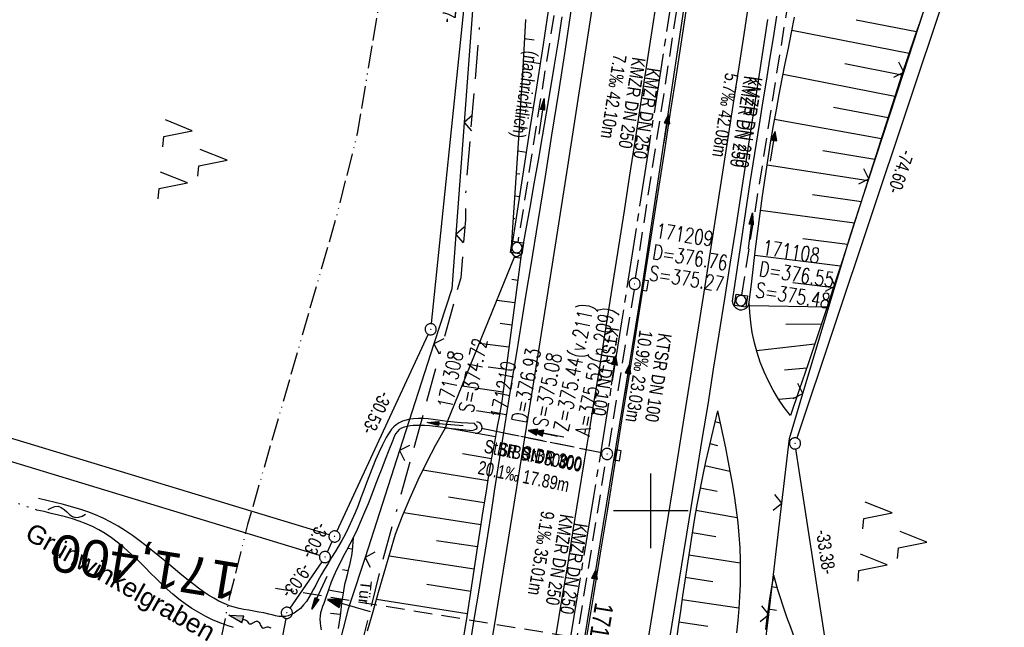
# Model space of a CAD drawing. Extents: x 509531 to 509917, y 454649 to 455599.
# Tile 5 of 26: x 509616 to 509747, y 454784 to 454866. Entities that reach past the tile are written whole.
import ezdxf
from ezdxf.enums import TextEntityAlignment as Align

# ---------------------------------------------------------------- set-up
doc = ezdxf.new("R2010")
doc.units = 0
doc.header["$LTSCALE"] = 10
doc.header["$MEASUREMENT"] = 0
for name, pattern in [('ACAD_ISO13W100', [36, 12, -3, 12, -3, 0, -3, 0, -3]), ('ACAD_ISO16W100', [73, 15, -6.5, 15, -6.5, 15, -7, 1, -7]), ('ACHSE', [5.5, 4, -0.5, 0.5, -0.5]), ('AUSGEZOGEN', [0]), ('LT00', [0]), ('LT12', [0.4, 0.3, -0.1]), ('LT17', [0.15, 0.1, -0.05]), ('PUNKTX2_STR', [0.6, 0.1, -0.5]), ('STRICHLINIE2', [0.375, 0.25, -0.125])]:
    doc.linetypes.add(name, pattern=pattern)
doc.layers.get('0').update_dxf_attribs({"linetype": 'LT00'})
for name, color, linetype in [('--EK_FBR', 1, 'LT00'), ('--EK_Halt-Pfeil', 4, 'LT00'), ('--EK_Haltung', 7, 'STRICHLINIE2'), ('--EK_Haltung-Text', 140, 'LT00'), ('--EK_Schacht-Text', 5, 'LT00'), ('--EK_ST-93-1', 30, 'LT17'), ('--EL_DFK_AB_L', 21, 'LT00'), ('--EL_DFK_AB_P', 7, 'LT00'), ('--EL_Halt-Pfeil', 4, 'LT00'), ('--EL_Haltung', 182, 'STRICHLINIE2'), ('--EL_Haltung-Text', 182, 'LT00'), ('--FLIEßRICHTPFEIL', 180, 'Continuous'), ('--WASSER_NUTZUNG', 180, 'Continuous'), ('-AX-093', 35, 'ACHSE'), ('-ST-93-1', 250, 'LT00'), ('ABSTAND', 8, 'LT00'), ('BAB-KABEL', 220, 'ACAD_ISO16W100'), ('DFK_AB_L', 21, 'LT00'), ('DFK_AB_P', 7, 'LT00'), ('DFK_KATASTER', 250, 'LT00'), ('DFK_NUTZUNG', 250, 'LT00'), ('DFK_NUTZUNGSGRENZE', 70, 'PUNKTX2_STR'), ('DL', 182, 'LT12'), ('DL_PFEIL', 201, 'LT00'), ('DL_TEXT', 182, 'LT00'), ('GASLTG', 250, 'ACAD_ISO13W100'), ('GEWÄSSERNAME', 255, 'Continuous'), ('PFEIL', 140, 'AUSGEZOGEN'), ('TOR_TEXT_A', 11, 'Continuous'), ('V116_AFBR_BAB', 250, 'LT00'), ('V116_BOESCH', 250, 'LT00'), ('V116_BOSCHUNG', 250, 'LT00'), ('V116_GRABEN', 250, 'LT00'), ('V116_H_BORD', 8, 'LT00'), ('V116_KA_MULD', 182, 'LT00'), ('V116_KA_PRUF', 182, 'LT00'), ('V116_LD_MARK', 250, 'LT00'), ('V116_RASTER', 250, 'LT00'), ('V116_SINKK', 182, 'LT00'), ('V116_TOR', 10, 'LT00'), ('V116_UK_DURCH', 182, 'LT00'), ('V116_ZAUN', 40, 'LT00')]:
    doc.layers.add(name, color=color, linetype=linetype)
doc.styles.add('Beschrift', font='ARIAL.TTF')
doc.styles.add('Haltungsbeschriftung', font='ARIAL.TTF', dxfattribs={"width": 0.75})
doc.styles.add('schachtbeschriftung', font='romans.shx', dxfattribs={"width": 0.75, "height": 2})
doc.styles.get("Standard").update_dxf_attribs({"font": 'ARIAL.TTF'})

# ---------------------------------------------------------------- blocks, each defined once
blk = doc.blocks.new('SYMB0003')
at = {"color": 0, "linetype": 'ByBlock'}
for p, q in [((-0.015712, 0), (0.010166, 0.012015)), ((0, -0.021257), (-0.015712, 0)), ((0.010166, 0.012015), (0, -0.021257))]:
    blk.add_line(p, q, dxfattribs=at)
for points in [[(-0.031395, 0.499013), (-0.093691, 0.491144), (-0.154509, 0.475528), (-0.21289, 0.452414), (-0.267913, 0.422164), (-0.318712, 0.385257), (-0.364484, 0.342274), (-0.404509, 0.293893), (-0.438154, 0.240877), (-0.464888, 0.184062), (-0.484292, 0.124345), (-0.496058, 0.062667), (-0.5, 0)], [(-0.5, 0), (-0.496058, -0.062667), (-0.484292, -0.124345), (-0.464888, -0.184062), (-0.438154, -0.240877), (-0.404509, -0.293893), (-0.364485, -0.342274), (-0.318712, -0.385257), (-0.267914, -0.422164), (-0.21289, -0.452414), (-0.154509, -0.475529), (-0.093691, -0.491144), (-0.031395, -0.499014), (0.031395, -0.499014)], [(0.5, 0), (0.496057, 0.062667), (0.484292, 0.124345), (0.464888, 0.184062), (0.438153, 0.240877), (0.404509, 0.293893), (0.364484, 0.342274), (0.318712, 0.385257), (0.267913, 0.422164), (0.21289, 0.452414), (0.154509, 0.475528), (0.093691, 0.491144), (0.031395, 0.499013), (-0.031395, 0.499013)], [(0.031395, -0.499014), (0.093691, -0.491144), (0.154509, -0.475529), (0.21289, -0.452414), (0.267914, -0.422164), (0.318712, -0.385257), (0.364485, -0.342274), (0.404509, -0.293893), (0.438154, -0.240877), (0.464889, -0.184062), (0.484292, -0.124345), (0.496058, -0.062667), (0.5, 0)]]:
    blk.add_lwpolyline(points, dxfattribs=at)
blk = doc.blocks.new('SYMB7251')
at = {"color": 0, "linetype": 'ByBlock'}
for points in [[(-0.25, 0), (-0.208333, 0.028889), (-0.166667, 0.051111), (-0.125, 0.06), (-0.083333, 0.051111), (-0.041667, 0.028889), (0, 0)], [(0, 0), (0.041667, -0.028889), (0.083333, -0.051111), (0.125, -0.06), (0.166667, -0.051111), (0.208333, -0.028889), (0.25, 0)]]:
    blk.add_lwpolyline(points, dxfattribs=at)
blk = doc.blocks.new('SYMB7221')
at = {"color": 0, "linetype": 'ByBlock'}
for p, q in [((0, 0.435), (-0.11, 0.065)), ((0.11, 0.065), (0, 0.435)), ((0.25, 0.065), (0.11, 0.065)), ((-0.35, -0.065), (-0.46, -0.435)), ((0.35, -0.065), (0.24, -0.435))]:
    blk.add_line(p, q, dxfattribs=at)
for points in [[(-0.1, -0.435), (-0.24, -0.435), (-0.35, -0.065)], [(0.6, -0.435), (0.46, -0.435), (0.35, -0.065)]]:
    blk.add_lwpolyline(points, dxfattribs=at)
blk = doc.blocks.new('Pfreil3')
at = {"layer": 'PFEIL'}
blk.add_hatch(color=256, dxfattribs=at).paths.add_polyline_path([(-1.55, 0.27), (-1.55, -0.27), (0, 0)])
for p, q in [((-1.55, 0), (-4.83, 0)), ((-1.55, -0.27), (-1.55, 0.27)), ((-1.55, 0.27), (0, 0)), ((0, 0), (-1.55, -0.27))]:
    blk.add_line(p, q, dxfattribs=at)
blk = doc.blocks.new('SYMB0652')
at = {"color": 0, "linetype": 'ByBlock'}
blk.add_lwpolyline([(-0.15, -0.075), (0.15, -0.075), (0.15, 0.075), (-0.15, 0.075), (-0.15, -0.075)], dxfattribs=at)
blk = doc.blocks.new('SYMB1107')
at = {"color": 0, "linetype": 'ByBlock'}
for points in [[(-0.2, 0), (-0.196157, 0.039018), (-0.184776, 0.076537), (-0.166294, 0.111114), (-0.141421, 0.141421), (-0.111114, 0.166294), (-0.076537, 0.184776), (-0.039018, 0.196157), (0, 0.2)], [(0, 0.2), (0.039018, 0.196157), (0.076537, 0.184776), (0.111114, 0.166294), (0.141421, 0.141421), (0.166294, 0.111114), (0.184776, 0.076537), (0.196157, 0.039018), (0.2, 0)]]:
    blk.add_lwpolyline(points, dxfattribs=at)
blk = doc.blocks.new('SYMB0070')
at = {"color": 0, "linetype": 'ByBlock'}
for p, q in [((-0.5, 0), (0.2, 0)), ((0.5, 0), (0.2, 0.1)), ((0.2, 0.1), (0.2, 0)), ((0.468, 0), (0.21, 0.086)), ((0.21, 0.086), (0.21, -0.086)), ((0.21, -0.086), (0.468, 0)), ((0.22, -0.072), (0.437, 0)), ((0.23, -0.058), (0.405, 0)), ((0.24, -0.045), (0.374, 0)), ((0.342, 0), (0.25, 0.031)), ((0.25, 0.031), (0.25, -0.031)), ((0.25, -0.031), (0.342, 0)), ((0.26, -0.017), (0.31, 0)), ((0.27, -0.003), (0.279, 0))]:
    blk.add_line(p, q, dxfattribs=at)
for points in [[(0.2, 0), (0.2, -0.1), (0.5, 0)], [(0.437, 0), (0.22, 0.072), (0.22, -0.072)], [(0.405, 0), (0.23, 0.058), (0.23, -0.058)], [(0.374, 0), (0.24, 0.045), (0.24, -0.045)], [(0.31, 0), (0.26, 0.017), (0.26, -0.017)], [(0.279, 0), (0.27, 0.003), (0.27, -0.003)]]:
    blk.add_lwpolyline(points, dxfattribs=at)
blk = doc.blocks.new('SYMB1210')
at = {"color": 0, "linetype": 'ByBlock'}
blk.add_line((0.018815, -0.179014), (0.055623, -0.17119), dxfattribs=at)
for points in [[(-0.2, -0.2), (-0.2, 0.2), (0.2, 0.2), (0.2, -0.2), (-0.2, -0.2)], [(0.018815, 0.179014), (-0.018815, 0.179014), (-0.055623, 0.17119), (-0.09, 0.155885), (-0.120444, 0.133766), (-0.145623, 0.105801), (-0.164438, 0.073213), (-0.176067, 0.037424), (-0.18, 0)], [(-0.18, 0), (-0.176067, -0.037424), (-0.164438, -0.073213), (-0.145623, -0.105801), (-0.120444, -0.133766), (-0.09, -0.155885), (-0.055623, -0.17119), (-0.018815, -0.179014), (0.018815, -0.179014)], [(0.18, 0), (0.176067, 0.037424), (0.164438, 0.073213), (0.145623, 0.105801), (0.120444, 0.133766), (0.09, 0.155885), (0.055623, 0.17119), (0.018815, 0.179014)], [(0.055623, -0.17119), (0.09, -0.155885), (0.120444, -0.133766), (0.145623, -0.105801), (0.164438, -0.073213), (0.176067, -0.037424), (0.18, 0)]]:
    blk.add_lwpolyline(points, dxfattribs=at)
blk = doc.blocks.new('SYMB0024')
at = {"color": 0, "linetype": 'ByBlock'}
for p, q in [((-0.5, 0.5), (0, 0)), ((0, 0), (0.5, 0.5))]:
    blk.add_line(p, q, dxfattribs=at)
blk = doc.blocks.new('FLIEßRICHTPFEIL')
at = {"layer": '--FLIEßRICHTPFEIL'}
blk.add_hatch(color=256, dxfattribs=at).paths.add_polyline_path([(-1.95, 0.4875), (-1.95, -0.4875), (0, 0)])
for p, q in [((-1.95, 0.4875), (-1.95, -0.4875)), ((-1.95, 0.4875), (0, 0)), ((0, 0), (-1.95, -0.4875))]:
    blk.add_line(p, q, dxfattribs=at)
at = {"layer": '--FLIEßRICHTPFEIL', "start_tangent": (-1, 0), "end_tangent": (-1, 0)}
blk.add_spline([(-1.95, 0), (-2.4375, 0), (-2.925, 0.325), (-3.4125, 0), (-3.9, -0.325), (-4.3875, 0), (-4.875, 0.325), (-5.3625, 0), (-5.85, 0)], degree=3, dxfattribs=at)

msp = doc.modelspace()

# ---------------------------------------------------------------- linework, layer by layer
at = {"layer": '--EK_FBR', "color": 2}
for points in [[(509701.01, 454869.97), (509699.82, 454862.17), (509698.63, 454854.37), (509697.9, 454849.6), (509697.17, 454844.84), (509696.43, 454840.08), (509695.69, 454835.31), (509694.94, 454830.55), (509694.31, 454826.57), (509693.67, 454822.6), (509693.03, 454818.62), (509692.39, 454814.64), (509691.74, 454810.66), (509691.1, 454806.69), (509690.34, 454802.03), (509689.59, 454797.38), (509688.84, 454792.72), (509688.08, 454788.07), (509687.31, 454783.42)], [(509704.8, 454867.64), (509704.09, 454862.94), (509703.37, 454858.24), (509702.65, 454853.54), (509701.73, 454847.6), (509700.81, 454841.67), (509699.87, 454835.73), (509698.94, 454829.8), (509697.99, 454823.87), (509697.04, 454817.94), (509696.09, 454812.01), (509695.14, 454806.07), (509694.19, 454800.21), (509693.24, 454794.35), (509692.29, 454788.49), (509691.32, 454782.64)]]:
    msp.add_lwpolyline(points, dxfattribs=at)
at = {"layer": '--EK_FBR'}
for points in [[(509675.88, 454782.33), (509676.44, 454785.74), (509676.99, 454789.11), (509677.53, 454792.49), (509678.06, 454795.86), (509678.59, 454799.24), (509679.12, 454802.61), (509679.65, 454805.99), (509680.18, 454809.36), (509680.81, 454813.28), (509681.44, 454817.2), (509682.08, 454821.11), (509682.72, 454825.03), (509683.35, 454828.95), (509683.99, 454832.86), (509684.93, 454838.63), (509685.86, 454844.4), (509686.78, 454850.17), (509687.69, 454855.95), (509688.58, 454861.67), (509689.46, 454867.39)], [(509715.6, 454865.63), (509714.88, 454860.96), (509714.17, 454856.29), (509713.45, 454851.61), (509712.74, 454846.95), (509712.02, 454842.29), (509711.3, 454837.63), (509710.58, 454832.97), (509709.85, 454828.31), (509709.11, 454823.61), (509708.35, 454818.91), (509707.6, 454814.21), (509706.84, 454809.51), (509706.08, 454804.81), (509705.1, 454798.79), (509704.12, 454792.78), (509703.13, 454786.76), (509702.14, 454780.74)]]:
    msp.add_lwpolyline(points, dxfattribs=at)
at = {"layer": '--EK_Haltung', "color": 81}
msp.add_line((509688.2, 454873.6), (509682.22, 454835.9), dxfattribs=at)
at = {"layer": '--EK_Haltung'}
for p, q in [((509697.95, 454831.06), (509704.14, 454871.18)), ((509712.17, 454828.82), (509718.52, 454868.9)), ((509697.76, 454829.58), (509694.33, 454808.32)), ((509693.42, 454807.74), (509677.35, 454810.98)), ((509688.66, 454773.77), (509694.03, 454806.85))]:
    msp.add_line(p, q, dxfattribs=at)
at = {"layer": '--EK_ST-93-1', "ltscale": 2.5}
msp.add_line((509689.28, 454783.16), (509649.8, 454789.62), dxfattribs=at)
at = {"layer": '--EL_DFK_AB_L'}
for p, q in [((509679.01, 454906.63), (509670.65, 454825)), ((509742.7, 454879.04), (509719.52, 454809.71)), ((509658.04, 454797.24), (509670.25, 454823.57)), ((509724.27, 454776.75), (509719.39, 454808.26)), ((509656.76, 454794.49), (509657.4, 454795.88)), ((509656.02, 454793.19), (509651.76, 454786.98)), ((509651.2, 454785.62), (509634.01, 454695.96))]:
    msp.add_line(p, q, dxfattribs=at)
at = {"layer": '--EL_Haltung'}
for p, q in [((509688.2, 454873.6), (509682.22, 454835.9)), ((509697.95, 454831.06), (509704.14, 454871.18)), ((509712.17, 454828.82), (509718.52, 454868.9)), ((509697.76, 454829.58), (509694.33, 454808.32)), ((509693.42, 454807.74), (509677.35, 454810.98)), ((509688.66, 454773.77), (509694.03, 454806.85))]:
    msp.add_line(p, q, dxfattribs=at)
at = {"layer": '-AX-093', "ltscale": 0.2}
msp.add_lwpolyline([(509703.31, 454871.95), (509699.73, 454848.59), (509696.08, 454825.25), (509692.34, 454801.91), (509688.52, 454778.59), (509684.63, 454755.28), (509680.66, 454731.99), (509676.6, 454708.71), (509672.47, 454685.44), (509668.76, 454664.91)], dxfattribs=at)
at = {"layer": 'BAB-KABEL', "ltscale": 0.03, "flags": 128}
msp.add_lwpolyline([(509744.43, 455587.15), (509744.88, 455574.42), (509745.02, 455570.73), (509745.41, 455559.94), (509746.46, 455539.74), (509746.86, 455517.32), (509747.25, 455499.24), (509747.25, 455483.3), (509746.99, 455479.09), (509746.07, 455473.11), (509741.72, 455446.59), (509735.26, 455405.83), (509727.75, 455362.59), (509727.09, 455349.48), (509725.64, 455318.87), (509724.57, 455296.05), (509722.06, 455252.91), (509719.95, 455223.63), (509716.98, 455184.52), (509714.99, 455143.77), (509710.81, 455095.31), (509707.54, 455064.12), (509704.45, 455036.72), (509702.1, 455030.39), (509690.68, 455027.12), (509685.78, 455001.29), (509698.68, 454988.55), (509687.3, 454943.02), (509685.24, 454936.13), (509682.28, 454911.56), (509678.85, 454889.21), (509677.03, 454864.13), (509675.21, 454842.29), (509675.21, 454838.88), (509674.58, 454831.13), (509663.94, 454792.59), (509656.04, 454760.97), (509649.8, 454731.91), (509645.39, 454711.52), (509640.68, 454673.99), (509632.77, 454668.85)], dxfattribs=at)
at = {"layer": 'DFK_AB_L'}
for p, q in [((509679.01, 454906.63), (509670.65, 454825)), ((509742.7, 454879.04), (509719.52, 454809.71)), ((509658.04, 454797.24), (509670.25, 454823.57)), ((509724.27, 454776.75), (509719.39, 454808.26)), ((509656.76, 454794.49), (509657.4, 454795.88)), ((509656.02, 454793.19), (509651.76, 454786.98)), ((509651.2, 454785.62), (509634.01, 454695.96))]:
    msp.add_line(p, q, dxfattribs=at)
at = {"layer": 'DFK_KATASTER'}
for p, q in [((509657, 454796.78), (509604.97, 454812.58)), ((509655.72, 454794.03), (509604.12, 454809.7))]:
    msp.add_line(p, q, dxfattribs=at)
at = {"layer": 'DFK_NUTZUNGSGRENZE', "ltscale": 0.2}
msp.add_line((509617.92, 454800.09), (509614.49, 454801.25), dxfattribs=at)
at = {"layer": 'DL'}
msp.add_line((509693.42, 454807.74), (509677.35, 454810.98), dxfattribs=at)
at = {"layer": 'GASLTG', "ltscale": 0.025, "flags": 128}
msp.add_lwpolyline([(509732.41, 455588.47), (509731.56, 455550.22), (509730.86, 455531.77), (509729.98, 455496.07), (509729.82, 455473.79), (509723.14, 455402.32), (509719.99, 455370.23), (509719.32, 455359.34), (509718.22, 455346.92), (509717.58, 455329.18), (509717.03, 455313.89), (509716.01, 455279.64), (509715.62, 455261.05), (509714.41, 455253.67), (509713.55, 455245.77), (509712.75, 455238.46), (509710.11, 455214.89), (509700.77, 455126.62), (509692.79, 455066.17), (509691.9, 455059.06), (509688.48, 455033.75), (509683.04, 454993.78), (509674.83, 454936.52), (509667.27, 454889.45), (509660.75, 454850.41), (509657.9, 454839.06), (509646.1, 454798.18), (509643.65, 454788.35), (509640.96, 454775.41), (509638.39, 454763.73), (509630.01, 454722.15), (509625.52, 454700.41), (509623.56, 454684.93), (509621.45, 454670.09)], dxfattribs=at)
at = {"layer": 'V116_AFBR_BAB', "color": 0}
for points in [[(509701.01, 454869.97), (509699.82, 454862.17), (509698.63, 454854.37), (509697.9, 454849.6), (509697.17, 454844.84), (509696.43, 454840.08), (509695.69, 454835.31), (509694.94, 454830.55), (509694.31, 454826.57), (509693.67, 454822.6), (509693.03, 454818.62), (509692.39, 454814.64), (509691.74, 454810.66), (509691.1, 454806.69), (509690.34, 454802.03), (509689.59, 454797.38), (509688.84, 454792.72), (509688.08, 454788.07), (509687.31, 454783.42)], [(509704.8, 454867.64), (509704.09, 454862.94), (509703.37, 454858.24), (509702.65, 454853.54), (509701.73, 454847.6), (509700.81, 454841.67), (509699.87, 454835.73), (509698.94, 454829.8), (509697.99, 454823.87), (509697.04, 454817.94), (509696.09, 454812.01), (509695.14, 454806.07), (509694.19, 454800.21), (509693.24, 454794.35), (509692.29, 454788.49), (509691.32, 454782.64)]]:
    msp.add_lwpolyline(points, dxfattribs=at)
at = {"layer": 'V116_AFBR_BAB'}
for points in [[(509675.88, 454782.33), (509676.44, 454785.74), (509676.99, 454789.11), (509677.53, 454792.49), (509678.06, 454795.86), (509678.59, 454799.24), (509679.12, 454802.61), (509679.65, 454805.99), (509680.18, 454809.36), (509680.81, 454813.28), (509681.44, 454817.2), (509682.08, 454821.11), (509682.72, 454825.03), (509683.35, 454828.95), (509683.99, 454832.86), (509684.93, 454838.63), (509685.86, 454844.4), (509686.78, 454850.17), (509687.69, 454855.95), (509688.58, 454861.67), (509689.46, 454867.39)], [(509715.6, 454865.63), (509714.88, 454860.96), (509714.17, 454856.29), (509713.45, 454851.61), (509712.74, 454846.95), (509712.02, 454842.29), (509711.3, 454837.63), (509710.58, 454832.97), (509709.85, 454828.31), (509709.11, 454823.61), (509708.35, 454818.91), (509707.6, 454814.21), (509706.84, 454809.51), (509706.08, 454804.81), (509705.1, 454798.79), (509704.12, 454792.78), (509703.13, 454786.76), (509702.14, 454780.74)]]:
    msp.add_lwpolyline(points, dxfattribs=at)
at = {"layer": 'V116_BOESCH'}
for points in [[(509736.21, 454866.06), (509735.3, 454863.43), (509734.41, 454860.79), (509733.53, 454858.15), (509732.67, 454855.5), (509731.81, 454852.86), (509730.97, 454850.21), (509730.12, 454847.56), (509729.28, 454844.91), (509728.44, 454842.26), (509727.6, 454839.61), (509726.75, 454836.97), (509725.62, 454833.5), (509724.48, 454830.03), (509723.33, 454826.56), (509722.18, 454823.1), (509721.02, 454819.64), (509719.85, 454816.18), (509718.68, 454812.72)], [(509681.34, 454834.52), (509681.6, 454838.5), (509681.87, 454842.48), (509682.13, 454846.46), (509682.38, 454850.44), (509682.63, 454854.42), (509682.87, 454858.41), (509683.09, 454862.4), (509683.27, 454865.65)], [(509682.66, 454834.25), (509680.21, 454815.68), (509680.06, 454814.62), (509679.89, 454813.58), (509679.71, 454812.53), (509679.52, 454811.48), (509679.33, 454810.44), (509679.13, 454809.39), (509678.71, 454807.05), (509678.31, 454804.7), (509677.93, 454802.35), (509677.55, 454800), (509677.19, 454797.65), (509676.83, 454795.3), (509676.48, 454792.94), (509676.12, 454790.59), (509675.77, 454788.24), (509675.4, 454785.89), (509674.93, 454782.9)], [(509662.14, 454783.97), (509662.86, 454786.55), (509663.6, 454789.13), (509664.35, 454791.71), (509665.11, 454794.29), (509665.86, 454796.86), (509666.8, 454799.31), (509667.82, 454801.73), (509668.9, 454804.12), (509670.06, 454806.47), (509671.28, 454808.79), (509672.57, 454811.08), (509672.82, 454811.92), (509681.84, 454834.01)], [(509718.68, 454812.72), (509717.84, 454813.8), (509717.07, 454814.93), (509716.36, 454816.11), (509715.71, 454817.32), (509715.14, 454818.56), (509714.63, 454819.84), (509714.2, 454821.14), (509713.84, 454822.46), (509713.56, 454823.8), (509713.35, 454825.16), (509713.22, 454826.52), (509713.16, 454827.89)], [(509708.92, 454813.37), (509708.5, 454811.66), (509708.09, 454809.95), (509707.69, 454808.23), (509707.31, 454806.52), (509706.94, 454804.8), (509706.53, 454802.79), (509706.16, 454800.77), (509705.8, 454798.75), (509705.47, 454796.73), (509705.15, 454794.7), (509704.84, 454792.67), (509704.54, 454790.64), (509704.25, 454788.61), (509703.96, 454786.58), (509703.67, 454784.54), (509703.37, 454782.51)], [(509708.92, 454813.37), (509709.27, 454811.71), (509709.63, 454810.05), (509709.97, 454808.39), (509710.31, 454806.73), (509710.62, 454805.06), (509710.91, 454803.4), (509711.18, 454801.74), (509711.41, 454800.07), (509711.61, 454798.4), (509711.77, 454796.73), (509711.88, 454795.06), (509711.95, 454793.39), (509711.96, 454791.78), (509711.93, 454790.17), (509711.87, 454788.55), (509711.76, 454786.94), (509711.63, 454785.32), (509711.47, 454783.7)], [(509660.19, 454796.38), (509660.17, 454795.82), (509660.14, 454795.26), (509660.09, 454794.7), (509659.99, 454794.04), (509659.87, 454793.39), (509659.72, 454792.74), (509659.56, 454792.09), (509659.39, 454791.44), (509659.22, 454790.79), (509659.07, 454790.14), (509658.91, 454789.31), (509658.78, 454788.47), (509658.66, 454787.63), (509658.55, 454786.78), (509658.45, 454785.94), (509658.34, 454785.1), (509658.21, 454784.26)], [(509716.43, 454791.35), (509716.24, 454790.32), (509716.06, 454789.28), (509715.88, 454788.24), (509715.72, 454787.2), (509715.5, 454785.68), (509715.31, 454784.14)], [(509721.67, 454773.76), (509721.65, 454774.27), (509721.62, 454774.78), (509721.52, 454775.73), (509721.35, 454776.66), (509721.14, 454777.59), (509720.88, 454778.51), (509720.58, 454779.43), (509720.26, 454780.34), (509719.92, 454781.24), (509719.57, 454782.14), (509719.22, 454783.04), (509718.7, 454784.4), (509718.2, 454785.76), (509717.72, 454787.12), (509717.28, 454788.5), (509716.99, 454789.45), (509716.71, 454790.4), (509716.43, 454791.35)]]:
    msp.add_lwpolyline(points, dxfattribs=at)
at = {"layer": 'V116_BOSCHUNG'}
for p, q in [((509727.47, 454865.58), (509735.51, 454864.06)), ((509718.86, 454864.21), (509734.52, 454861.14)), ((509684.41, 454862.89), (509683.13, 454863.08)), ((509685.23, 454859.72), (509682.96, 454860.07)), ((509725.92, 454859.77), (509733.57, 454858.25)), ((509717.69, 454858.33), (509732.63, 454855.4)), ((509683.78, 454856.91), (509682.79, 454857.06)), ((509684.31, 454853.79), (509682.61, 454854.06)), ((509724.42, 454853.95), (509731.72, 454852.57)), ((509716.55, 454852.32), (509730.82, 454849.76)), ((509683.14, 454850.94), (509682.42, 454851.05)), ((509683.39, 454847.87), (509682.23, 454848.04)), ((509722.98, 454848.12), (509729.93, 454846.96)), ((509715.54, 454846.23), (509729.04, 454844.15)), ((509682.49, 454844.97), (509682.04, 454845.04)), ((509721.62, 454842.26), (509728.15, 454841.33)), ((509682.48, 454841.94), (509681.84, 454842.03)), ((509714.68, 454840.16), (509727.23, 454838.48)), ((509681.83, 454839), (509681.64, 454839.03)), ((509681.56, 454836.01), (509681.44, 454836.03)), ((509720.3, 454836.38), (509726.31, 454835.62)), ((509682.6, 454833.74), (509681.78, 454833.85)), ((509713.91, 454834.15), (509725.37, 454832.74)), ((509682.2, 454830.77), (509681.4, 454830.88)), ((509718.99, 454830.5), (509724.42, 454829.85)), ((509681.81, 454827.8), (509679.43, 454828.11)), ((509713.17, 454827.43), (509723.57, 454827.26)), ((509681.42, 454824.82), (509679.84, 454825.03)), ((509718.07, 454824.95), (509722.81, 454824.98)), ((509681.02, 454821.85), (509677.08, 454822.37)), ((509714.12, 454821.43), (509721.92, 454822.32)), ((509680.63, 454818.87), (509678.27, 454819.19)), ((509717.88, 454818.81), (509720.84, 454819.11)), ((509680.23, 454815.86), (509674.76, 454816.67)), ((509717.09, 454814.89), (509719.5, 454815.15)), ((509679.76, 454812.85), (509676.69, 454813.36)), ((509708.56, 454811.91), (509709.27, 454811.74)), ((509679.22, 454809.86), (509672.56, 454811.06)), ((509707.87, 454808.99), (509708.91, 454808.74)), ((509678.69, 454806.92), (509674.84, 454807.59)), ((509678.2, 454804), (509669.54, 454805.44)), ((509707.2, 454806.04), (509710.58, 454805.3)), ((509706.59, 454803.08), (509708.85, 454802.63)), ((509677.72, 454801.06), (509672.96, 454801.82)), ((509706.03, 454800.09), (509711.53, 454799.1)), ((509677.26, 454798.12), (509666.97, 454799.72)), ((509705.53, 454797.1), (509708.67, 454796.57)), ((509660.11, 454794.88), (509659.45, 454794.95)), ((509676.81, 454795.17), (509671.34, 454796)), ((509676.37, 454792.2), (509665, 454793.94)), ((509705.06, 454794.1), (509711.96, 454793.02)), ((509659.53, 454791.97), (509658.79, 454792.1)), ((509704.61, 454791.11), (509708.27, 454790.56)), ((509675.92, 454789.22), (509670.04, 454790.13)), ((509716.16, 454789.88), (509716.9, 454789.74)), ((509658.87, 454789.04), (509656.88, 454789.41)), ((509675.46, 454786.24), (509663.32, 454788.15)), ((509704.18, 454788.13), (509711.77, 454787.01)), ((509715.67, 454786.9), (509716.79, 454786.73)), ((509658.47, 454786.13), (509657.18, 454786.29)), ((509703.76, 454785.16), (509707.63, 454784.59))]:
    msp.add_line(p, q, dxfattribs=at)
at = {"layer": 'V116_GRABEN'}
msp.add_line((509672.57, 454811.08), (509676.18, 454810.74), dxfattribs=at)
for points in [[(509681.34, 454834.52), (509682.19, 454840.04), (509683.04, 454845.56), (509683.89, 454851.07), (509684.74, 454856.59), (509685.63, 454862.29), (509686.52, 454868)], [(509688.1, 454866.02), (509687.6, 454862.77), (509687.09, 454859.53), (509686.56, 454856.29), (509686.03, 454853.14), (509685.49, 454849.99), (509684.94, 454846.84), (509684.38, 454843.69), (509683.81, 454840.54), (509683.24, 454837.4), (509682.66, 454834.25)], [(509716.8, 454866.09), (509716.34, 454863.2), (509715.87, 454860.3), (509715.4, 454857.41), (509714.93, 454854.52), (509714.47, 454851.63), (509713.85, 454847.74), (509713.25, 454843.86), (509712.65, 454839.97), (509712.07, 454836.09), (509711.48, 454832.2), (509710.9, 454828.31)], [(509713.16, 454827.89), (509713.44, 454830.26), (509713.73, 454832.63), (509714.01, 454834.99), (509714.31, 454837.36), (509714.62, 454839.72), (509714.94, 454842.08), (509715.27, 454844.44), (509715.63, 454846.8), (509716, 454849.15), (509716.4, 454851.49), (509716.78, 454853.57), (509717.17, 454855.63), (509717.57, 454857.7), (509717.98, 454859.76), (509718.39, 454861.83), (509718.8, 454863.89), (509719.21, 454865.96)], [(509681.34, 454834.52), (509681.49, 454834.3), (509681.66, 454834.12), (509681.84, 454834.01), (509682.03, 454833.99), (509682.23, 454834.04), (509682.44, 454834.14), (509682.66, 454834.25)], [(509710.9, 454828.31), (509710.89, 454827.99), (509710.95, 454827.68), (509711.1, 454827.39), (509711.3, 454827.15), (509711.57, 454826.96), (509711.87, 454826.84), (509712.18, 454826.84), (509712.48, 454826.92), (509712.75, 454827.08), (509712.96, 454827.31), (509713.1, 454827.59), (509713.16, 454827.89)], [(509676.44, 454811.64), (509675.53, 454811.69), (509674.63, 454811.75), (509673.72, 454811.82), (509672.82, 454811.92), (509672.17, 454812.01), (509671.53, 454812.1), (509670.89, 454812.19), (509670.24, 454812.27), (509669.59, 454812.32), (509668.94, 454812.33), (509668.28, 454812.29), (509667.78, 454812.23), (509667.28, 454812.12), (509666.8, 454811.97), (509666.35, 454811.76), (509665.95, 454811.5), (509665.63, 454811.22), (509665.35, 454810.89), (509665.09, 454810.54), (509664.86, 454810.16), (509664.64, 454809.77), (509664.13, 454808.79), (509663.65, 454807.79), (509663.21, 454806.79), (509662.79, 454805.78), (509662.39, 454804.76), (509662, 454803.75), (509661.63, 454802.73), (509661.25, 454801.72), (509660.86, 454800.72), (509660.46, 454799.72), (509660.04, 454798.74), (509659.6, 454797.77), (509659.12, 454796.81), (509658.7, 454796.04), (509658.26, 454795.27), (509657.8, 454794.5), (509657.33, 454793.74), (509656.86, 454792.97), (509656.39, 454792.2), (509655.94, 454791.42), (509655.49, 454790.62), (509655.2, 454790.06), (509654.91, 454789.5), (509654.61, 454788.95), (509654.29, 454788.41), (509653.95, 454787.89), (509653.57, 454787.41), (509653.15, 454786.96), (509652.67, 454786.56), (509652.32, 454786.32), (509651.94, 454786.12), (509651.54, 454785.96), (509651.14, 454785.87), (509650.7, 454785.85), (509650.26, 454785.89), (509649.82, 454785.97), (509649.38, 454786.08), (509648.93, 454786.19), (509648.26, 454786.34), (509647.59, 454786.47), (509646.93, 454786.59), (509646.26, 454786.7), (509645.61, 454786.82), (509644.96, 454786.95), (509644.32, 454787.11), (509643.69, 454787.3), (509642.96, 454787.59), (509642.25, 454787.92), (509641.56, 454788.3), (509640.87, 454788.72), (509640.2, 454789.17), (509639.55, 454789.65), (509638.9, 454790.14), (509637.97, 454790.87), (509637.05, 454791.61), (509636.15, 454792.36), (509635.24, 454793.11), (509634.34, 454793.86), (509633.44, 454794.6), (509632.54, 454795.32), (509631.62, 454796.02), (509630.69, 454796.69), (509629.75, 454797.33), (509628.79, 454797.93), (509627.8, 454798.49), (509626.79, 454799), (509625.77, 454799.45), (509624.72, 454799.85), (509623.66, 454800.2), (509622.57, 454800.53), (509621.47, 454800.83), (509620.36, 454801.11), (509619.25, 454801.37), (509618.13, 454801.63)], [(509672.57, 454811.08), (509671.87, 454811.18), (509671.16, 454811.27), (509670.45, 454811.34), (509669.73, 454811.39), (509669, 454811.4), (509668.25, 454811.37), (509667.83, 454811.34), (509667.43, 454811.28), (509667.04, 454811.18), (509666.69, 454811.04), (509666.37, 454810.84), (509666.13, 454810.6), (509665.93, 454810.32), (509665.75, 454810), (509665.6, 454809.66), (509665.45, 454809.32), (509664.96, 454808.08), (509664.48, 454806.86), (509664.02, 454805.65), (509663.57, 454804.46), (509663.12, 454803.27), (509662.67, 454802.1), (509662.21, 454800.94), (509661.74, 454799.79), (509661.25, 454798.65), (509660.73, 454797.51), (509660.19, 454796.38), (509659.76, 454795.54), (509659.33, 454794.71), (509658.88, 454793.87), (509658.45, 454793.03), (509658.03, 454792.18), (509657.63, 454791.32), (509657.27, 454790.46), (509656.94, 454789.57), (509656.77, 454789.05), (509656.6, 454788.53), (509656.42, 454788.01), (509656.27, 454787.6), (509656.12, 454787.19), (509655.98, 454786.78), (509655.86, 454786.37), (509655.79, 454785.95), (509655.76, 454785.5), (509655.79, 454785.04), (509655.84, 454784.58), (509655.91, 454784.11)], [(509676.18, 454810.74), (509676.39, 454810.82), (509676.59, 454810.91), (509676.73, 454811), (509676.8, 454811.12), (509676.78, 454811.23), (509676.7, 454811.36), (509676.58, 454811.5), (509676.44, 454811.64)], [(509644.19, 454784.4), (509643.49, 454784.63), (509642.5, 454784.99), (509641.51, 454785.4), (509640.53, 454785.87), (509639.58, 454786.39), (509638.64, 454786.96), (509637.74, 454787.58), (509636.92, 454788.2), (509636.12, 454788.85), (509635.35, 454789.53), (509634.6, 454790.24), (509633.85, 454790.95), (509633.12, 454791.67), (509632.39, 454792.4), (509631.67, 454793.12), (509630.93, 454793.83), (509630.19, 454794.51), (509629.44, 454795.18), (509628.67, 454795.81), (509627.88, 454796.4), (509627.06, 454796.95), (509626.21, 454797.45), (509625.37, 454797.88), (509624.5, 454798.26), (509623.6, 454798.59), (509622.69, 454798.9), (509621.76, 454799.17), (509620.81, 454799.42), (509619.85, 454799.65), (509618.89, 454799.88), (509617.92, 454800.09)]]:
    msp.add_lwpolyline(points, dxfattribs=at)
at = {"layer": 'V116_H_BORD'}
msp.add_lwpolyline([(509670.66, 454664.7), (509674.96, 454688.09), (509687.23, 454758.89), (509698.82, 454829.81), (509713.11, 454924.89), (509723.03, 454996.44), (509723.98, 455003.69), (509724.84, 455010.38), (509725.66, 455016.58), (509733.3, 455077.25), (509741.56, 455148.37)], dxfattribs=at)
at = {"layer": 'V116_LD_MARK'}
for points in [[(509714.94, 454880.31), (509712.34, 454863.07), (509709.69, 454845.84), (509707, 454828.61), (509703.21, 454804.84), (509699.34, 454781.08), (509695.39, 454757.34), (509691.36, 454733.61), (509687.25, 454709.89), (509683.06, 454686.19), (509679.01, 454663.79)], [(509693.14, 454873.71), (509691.02, 454859.84), (509688.87, 454845.98), (509686.69, 454832.12), (509684.19, 454816.37), (509681.66, 454800.63), (509679.09, 454784.89), (509676.48, 454769.16), (509673.84, 454753.43), (509671.17, 454737.71), (509668.46, 454722), (509665.72, 454706.29), (509662.94, 454690.59), (509660.12, 454674.9), (509658.51, 454666.03)]]:
    msp.add_lwpolyline(points, dxfattribs=at)
at = {"layer": 'V116_RASTER'}
for p, q in [((509700, 454795), (509700, 454805)), ((509705, 454800), (509695, 454800))]:
    msp.add_line(p, q, dxfattribs=at)
at = {"layer": 'V116_ZAUN'}
for p, q in [((509733.81, 454858.62), (509738.47, 454872.88)), ((509676.15, 454866.84), (509675.04, 454851.88)), ((509729.15, 454844.36), (509733.81, 454858.62)), ((509675.04, 454851.88), (509673.93, 454836.92)), ((509720.34, 454815.69), (509724.66, 454830.05)), ((509671.01, 454822.31), (509666.4, 454808.04)), ((509666.4, 454808.04), (509661.8, 454793.77)), ((509715.76, 454786.12), (509717.51, 454801.01)), ((509714.01, 454771.22), (509715.76, 454786.12))]:
    msp.add_line(p, q, dxfattribs=at)
for points in [[(509724.66, 454830.05), (509726.74, 454836.96), (509729.15, 454844.36)], [(509673.93, 454836.92), (509673.39, 454829.67), (509671.01, 454822.31)], [(509717.51, 454801.01), (509718.52, 454809.64), (509720.34, 454815.69)], [(509661.8, 454793.77), (509659.87, 454787.81), (509659.51, 454786.72), (509657.63, 454779.36)]]:
    msp.add_lwpolyline(points, dxfattribs=at)

# ---------------------------------------------------------------- block references
at = {"layer": '--EK_Halt-Pfeil', "yscale": 4, "zscale": 4}
for p, xscale, rotation in [((509702.04, 454850.97), 4.000000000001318, 81.22559999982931), ((509716.33, 454848.7), 4.000000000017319, 80.99413000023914), ((509695.03, 454818.74), 4.000000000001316, 81.22559999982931), ((509685.58, 454810.34), 4.000000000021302, 168.5838499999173), ((509692.33, 454790.15), 4.000000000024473, 80.76613999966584)]:
    msp.add_blockref('SYMB0070', p, dxfattribs=dict(at, xscale=xscale, rotation=rotation))
at = {"layer": '--EL_DFK_AB_P', "xscale": 1.500000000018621, "yscale": 1.5, "zscale": 1.5, "rotation": 264.7377099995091}
for p in [(509670.57, 454824.25), (509719.28, 454809), (509657.72, 454796.56), (509656.44, 454793.81), (509651.34, 454786.36)]:
    msp.add_blockref('SYMB0003', p, dxfattribs=at)
at = {"layer": '--EL_Halt-Pfeil', "yscale": 4, "zscale": 4}
for p, xscale, rotation in [((509702.04, 454850.97), 4.000000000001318, 81.22559999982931), ((509716.33, 454848.7), 4.000000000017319, 80.99413000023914), ((509696.83, 454817.56), 4.000000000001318, 81.22559999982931), ((509686.4, 454810.21), 4.000000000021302, 168.5838499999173), ((509692.33, 454790.15), 4.000000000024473, 80.76613999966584)]:
    msp.add_blockref('SYMB0070', p, dxfattribs=dict(at, xscale=xscale, rotation=rotation))
at = {"layer": '--FLIEßRICHTPFEIL', "rotation": 162.9378173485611}
msp.add_blockref('FLIEßRICHTPFEIL', (509643.6, 454786.06), dxfattribs=at)
at = {"layer": '--WASSER_NUTZUNG', "xscale": 9.99999999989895, "yscale": 10.0000000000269, "zscale": 10, "rotation": 352.8441833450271}
msp.add_blockref('SYMB7251', (509621.93, 454799.84), dxfattribs=at)
at = {"layer": 'DFK_AB_P', "xscale": 1.500000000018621, "yscale": 1.5, "zscale": 1.5, "rotation": 264.7377099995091}
for p in [(509670.57, 454824.25), (509719.28, 454809), (509657.72, 454796.56), (509656.44, 454793.81), (509651.34, 454786.36)]:
    msp.add_blockref('SYMB0003', p, dxfattribs=at)
at = {"layer": 'DFK_NUTZUNG', "xscale": 10.00000000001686, "yscale": 10, "zscale": 10, "rotation": 264.7377100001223}
for p in [(509639.01, 454847.24), (509732.58, 454796.18)]:
    msp.add_blockref('SYMB7221', p, dxfattribs=at)
at = {"layer": 'DL_PFEIL', "xscale": 4.000000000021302, "yscale": 4, "zscale": 4, "rotation": 168.5838499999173}
msp.add_blockref('SYMB0070', (509686.4, 454810.21), dxfattribs=at)
at = {"layer": 'PFEIL'}
for p, rotation in [((509685.74, 454855.1), 81.52229760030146), ((509713.59, 454839.79), 83.08328200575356), ((509670.08, 454811.8), 175.1587978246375), ((509654.7, 454786.87), 244.9184473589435)]:
    msp.add_blockref('Pfreil3', p, dxfattribs=dict(at, rotation=rotation))
at = {"layer": 'V116_KA_MULD', "color": 185, "xscale": 3.799999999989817, "yscale": 3.799999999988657, "zscale": 3.8, "rotation": 261.4781995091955}
msp.add_blockref('SYMB1210', (509682.1, 454835.15), dxfattribs=at)
at = {"layer": 'V116_KA_MULD', "xscale": 3.800000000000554, "yscale": 3.800000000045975, "zscale": 3.8, "rotation": 81.49324737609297}
msp.add_blockref('SYMB1210', (509712.05, 454828.08), dxfattribs=at)
at = {"layer": 'V116_KA_PRUF', "xscale": 1.500000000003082, "yscale": 1.5, "zscale": 1.5, "rotation": 263.7512999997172}
for p in [(509697.84, 454830.32), (509694.15, 454807.59)]:
    msp.add_blockref('SYMB0003', p, dxfattribs=at)
at = {"layer": 'V116_SINKK', "zscale": 4.5}
for p, xscale, yscale, rotation in [((509699.26, 454830.09), 4.500000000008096, 4.500000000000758, 260.9640722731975), ((509695.6, 454807.41), 4.500000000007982, 4.49999999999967, 260.8286626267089)]:
    msp.add_blockref('SYMB0652', p, dxfattribs=dict(at, xscale=xscale, yscale=yscale, rotation=rotation))
at = {"layer": 'V116_TOR', "xscale": 6.000000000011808, "yscale": 6.000000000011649, "zscale": 6, "rotation": 164.046811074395}
msp.add_blockref('SYMB0070', (509659.66, 454787.3), dxfattribs=at)
at = {"layer": 'V116_UK_DURCH', "xscale": 4.000000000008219, "yscale": 4, "zscale": 4, "rotation": 263.7512999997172}
msp.add_blockref('SYMB1107', (509676.61, 454811.13), dxfattribs=at)
at = {"layer": 'V116_ZAUN', "yscale": 2.099999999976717, "zscale": 2.1}
for p, xscale, rotation in [((509733.81, 454858.62), 2.100000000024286, 71.92080999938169), ((509675.04, 454851.88), 2.099999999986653, 265.745039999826), ((509729.15, 454844.36), 2.100000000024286, 71.92080999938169), ((509673.93, 454836.92), 2.099999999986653, 265.745039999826), ((509724.66, 454830.05), 2.099999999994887, 73.25065999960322), ((509671.01, 454822.31), 2.100000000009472, 252.1101199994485), ((509720.34, 454815.69), 2.099999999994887, 73.25065999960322), ((509666.4, 454808.04), 2.100000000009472, 252.1101199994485), ((509717.51, 454801.01), 2.100000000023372, 83.31067999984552), ((509661.8, 454793.77), 2.100000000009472, 252.1101199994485), ((509715.76, 454786.12), 2.100000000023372, 83.31067999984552)]:
    msp.add_blockref('SYMB0024', p, dxfattribs=dict(at, xscale=xscale, rotation=rotation))

# ---------------------------------------------------------------- texts
at = {"layer": '--EK_Haltung-Text', "style": 'Haltungsbeschriftung', "width": 0.75}
for s, rotation, p in [('(nachrichtlich)', -98.7744, (509683.21, 454861.55)), ('7.1‰ 42.10m', -98.7744, (509695.01, 454861.08)), ('KMZR DN 250', -98.7744, (509697.54, 454860.69)), ('5.7‰ 42.08m', -99.0059, (509709.96, 454858.59)), ('KMZR DN 250', -99.0059, (509712.48, 454858.19)), ('10.9‰ 23.03m', -98.7744, (509698.5, 454824.21)), ('KTSR DN 100', -98.7744, (509701.03, 454823.82)), ('StBR DN 300', -11.4162, (509677.59, 454807.79)), ('20.1‰ 17.89m', -11.4162, (509676.77, 454804.94)), ('9.1‰ 35.01m', -99.2339, (509685.37, 454800.05)), ('KMZR DN 250', -99.2339, (509687.9, 454799.64))]:
    msp.add_text(s, height=1.8, rotation=rotation, dxfattribs=at).set_placement(p)
at = {"layer": '--EK_Schacht-Text', "style": 'schachtbeschriftung', "width": 0.75}
for s, rotation, p in [('171209', -8.7744, (509700.56, 454836.49)), ('D=376.76', -8.7744, (509700.12, 454833.64)), ('171108', -9.0059, (509714.8, 454834.24)), ('D=376.55', -9.0059, (509714.35, 454831.39)), ('S=375.27', -8.7744, (509699.68, 454830.8)), ('S=375.48', -9.0059, (509713.9, 454828.55)), ('Z=375.44(v.211)', 78.5838, (509688.96, 454810.47)), ('A=375.52(n.209)', 78.5838, (509691.78, 454809.9)), ('S=374.72', 78.5838, (509676.22, 454812.99)), ('171308', 78.5838, (509673.4, 454813.56)), ('D=376.93', 78.5838, (509683.32, 454811.61)), ('171210', 78.5838, (509680.49, 454812.18)), ('S=375.08', 78.5838, (509686.14, 454811.04))]:
    msp.add_text(s, height=2, rotation=rotation, dxfattribs=at).set_placement(p)
at = {"layer": '--EK_ST-93-1', "style": 'Beschrift'}
msp.add_text('171,400', height=5, rotation=-189.3504, dxfattribs=at).set_placement((509644.86, 454790.43), align=Align.MIDDLE_LEFT)
at = {"layer": '--EL_Haltung-Text', "style": 'Haltungsbeschriftung', "width": 0.75}
for s, rotation, p in [('KMZR DN 250', -98.7744, (509699.51, 454859.29)), ('KMZR DN 250', -99.0059, (509713.17, 454858.11)), ('KTSR DN 100', -98.7744, (509693.98, 454824.66)), ('StBR DN 300', -11.4162, (509679.52, 454807.41)), ('KMZR DN 250', -99.2339, (509689.82, 454798.44))]:
    msp.add_text(s, height=1.8, rotation=rotation, dxfattribs=at).set_placement(p)
at = {"layer": '-ST-93-1', "style": 'Beschrift', "width": 0.8}
msp.add_text('  171.4', height=2.5, rotation=-99.3508, dxfattribs=at).set_placement((509692.83, 454789.37))
at = {"layer": 'ABSTAND', "width": 0.75}
for s, rotation, p in [(' -83.57-', -95.8533, (509672.72, 454871.75)), (' -74.60-', -108.4902, (509733.7, 454848.87)), (' -30.53-', -114.895, (509664.04, 454816.6)), (' -3.03-', -114.9592, (509655.63, 454799.06)), (' -33.38-', -81.2108, (509721.97, 454797.83)), (' -9.03-', -124.3947, (509653.65, 454793.56))]:
    msp.add_text(s, height=1.8, rotation=rotation, dxfattribs=at).set_placement(p)
at = {"layer": 'DL_TEXT', "style": 'Haltungsbeschriftung', "width": 0.75}
msp.add_text('StBR 300', height=1.8, rotation=-11.4162, dxfattribs=at).set_placement((509682.65, 454806.96))
at = {"layer": 'GEWÄSSERNAME', "insert": (509615.78, 454795.68), "char_height": 2.5, "attachment_point": 7, "rotation": 330.6801, "style": 'Beschrift'}
msp.add_mtext('Grünwinkelgraben', dxfattribs=at)
at = {"layer": 'TOR_TEXT_A', "insert": (509661.21, 454790.73), "char_height": 1.5, "attachment_point": 7, "rotation": 263.7513, "style": 'Beschrift'}
msp.add_mtext('Tür', dxfattribs=at)

doc.saveas('drawing.dxf')
